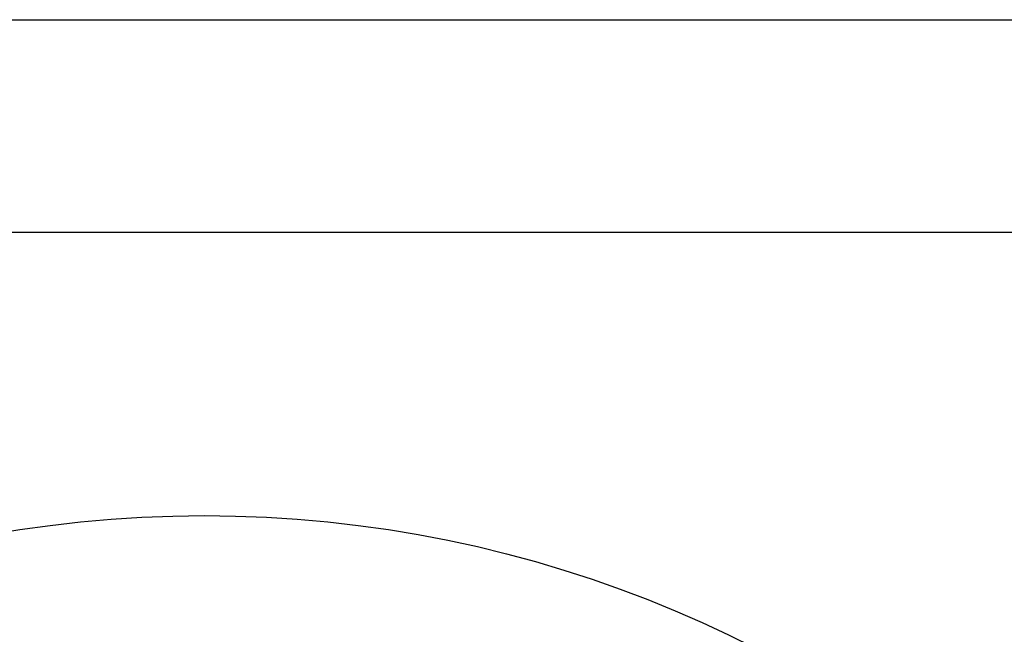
# Model space of a CAD drawing. Header units: millimetres. Extents: x -4107 to 114693, y -37499 to 54671.
# Tile 155 of 156: x 82138 to 98415, y 38420 to 48581. Entities that reach past the tile are written whole.
import ezdxf

# ---------------------------------------------------------------- set-up
doc = ezdxf.new("R2010")
doc.units = ezdxf.units.MM
doc.header["$LTSCALE"] = 50
doc.layers.add('FOK_ BRANDSLANGHASPELS', color=2, linetype='Continuous')
doc.layers.add('FOK_22_BINNENWANDEN', color=2, linetype='Continuous')

# ---------------------------------------------------------------- blocks, each defined once
blk = doc.blocks.new('A$C346C0858')
at = {"layer": 'Defpoints'}
for points in [[(0, 0), (0, 84000), (118800, 84000), (118800, 0)], [(1569, 1982), (110153, 1982), (110153, 80482), (1600, 80482)]]:
    blk.add_lwpolyline(points, close=True, dxfattribs=at)
blk = doc.blocks.new('A$C4D8164B4')
at = {"layer": 'FOK_ BRANDSLANGHASPELS', "color": 2}
blk.add_circle((20000, 20000), 20000, dxfattribs=at)

msp = doc.modelspace()

# ---------------------------------------------------------------- block references
at = {"layer": 'Defpoints'}
msp.add_blockref('A$C346C0858', (-4107.3, -35418.8), dxfattribs=at)
msp.add_blockref('A$C346C0858', (-4107.3, -35418.8), dxfattribs=at)
at = {"layer": 'FOK_22_BINNENWANDEN', "color": 5}
msp.add_blockref('A$C4D8164B4', (65187.1, 382.2), dxfattribs=at)

doc.saveas('drawing.dxf')
